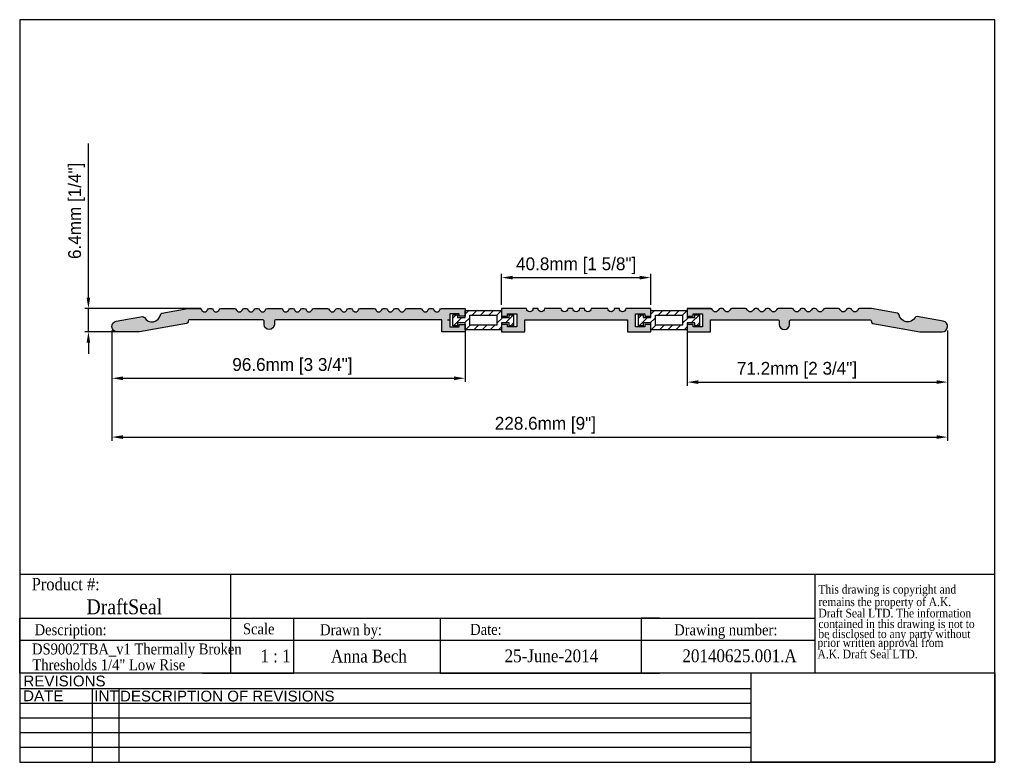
# Model space of a CAD drawing. Header units: millimetres. Extents: x 4410 to 4680, y 2280 to 2483.
import ezdxf
from ezdxf.enums import TextEntityAlignment as Align

# ---------------------------------------------------------------- set-up
doc = ezdxf.new("R2010")
doc.units = ezdxf.units.MM
doc.layers.add('AM_5', color=3, linetype='Continuous', lineweight=25)
doc.layers.add('BORDER', color=7, linetype='Continuous', lineweight=25)
doc.layers.add('FRAME', color=7, linetype='Continuous')
doc.styles.add('DS GROUP', font='arial.ttf')
doc.styles.add('TAG', font='GARA.TTF')
doc.dimstyles.new('AM_ISO$0', dxfattribs={"dimtxt": 1.5, "dimasz": 1.5, "dimexe": 1, "dimexo": 1, "dimgap": 1.5, "dimtad": 1, "dimdec": 0, "dimdsep": 46, "dimtxsty": 'Standard', "dimcen": 0, "dimclrd": 256, "dimclre": 256, "dimclrt": 2, "dimadec": 0, "dimazin": 2, "dimtp": 0.1, "dimtm": 0.1, "dimtfac": 0.71, "dimtdec": 0, "dimtmove": 0, "dimatfit": 3, "dimfxl": 1, "dimlwd": -1, "dimlwe": -1, "dimarcsym": 1})
picture_1 = doc.add_image_def('image1.bmp', size_in_pixel=(901, 331))

# ---------------------------------------------------------------- blocks, each defined once
blk = doc.blocks.new('A$C08671A0E')
at = {"layer": 'FRAME', "style": 'TAG'}
for s, p in [('This drawing is copyright and', (14.8, -52.3)), ('remains the property of A.K.', (14.8, -101.5)), ('Draft Seal LTD. The information', (14.8, -145.7)), ('contained in this drawing is not to  ', (14.8, -187.4)), ('be disclosed to any party without ', (14.8, -226.7)), (' prior written approval from', (0, -261.2)), (' A.K. Draft Seal LTD.', (0, -306.1))]:
    blk.add_text(s, height=33.819, dxfattribs=at).set_placement(p)
blk = doc.blocks.new('*D4')
at = {"layer": 'AM_5', "linetype": 'ByBlock', "transparency": 16777216}
for p, q in [((4435.72, 2397.94), (4435.72, 2383.9)), ((4532.31, 2398.12), (4532.31, 2383.9)), ((4438.72, 2384.9), (4529.31, 2384.9))]:
    blk.add_line(p, q, dxfattribs=at)
at = {"layer": 'AM_5', "transparency": 16777216}
for points in [[(4438.72, 2385.4), (4438.72, 2384.4), (4435.72, 2384.9)], [(4529.31, 2385.4), (4529.31, 2384.4), (4532.31, 2384.9)]]:
    blk.add_solid(points, dxfattribs=at)
at = {"layer": 'Defpoints', "color": 0, "transparency": 16777216}
for p in [(4435.72, 2398.94), (4532.31, 2399.12), (4532.31, 2384.9)]:
    blk.add_point(p, dxfattribs=at)
at = {"layer": 'AM_5', "color": 7, "transparency": 16777216, "insert": (4485.09, 2388.15), "char_height": 3.5, "attachment_point": 5}
blk.add_mtext('96.6mm [3 3/4"]', dxfattribs=at)
blk = doc.blocks.new('*D5')
at = {"layer": 'AM_5', "linetype": 'ByBlock', "transparency": 16777216}
for p, q in [((4435.72, 2397.94), (4435.72, 2367.81)), ((4664.3, 2397.94), (4664.3, 2367.81)), ((4438.72, 2368.81), (4661.3, 2368.81))]:
    blk.add_line(p, q, dxfattribs=at)
at = {"layer": 'AM_5', "transparency": 16777216}
for points in [[(4438.72, 2369.31), (4438.72, 2368.31), (4435.72, 2368.81)], [(4661.3, 2369.31), (4661.3, 2368.31), (4664.3, 2368.81)]]:
    blk.add_solid(points, dxfattribs=at)
at = {"layer": 'Defpoints', "color": 0, "transparency": 16777216}
for p in [(4435.72, 2398.94), (4664.3, 2398.94), (4664.3, 2368.81)]:
    blk.add_point(p, dxfattribs=at)
at = {"layer": 'AM_5', "color": 7, "transparency": 16777216, "insert": (4554.29, 2372.06), "char_height": 3.5, "attachment_point": 5}
blk.add_mtext('228.6mm [9"]', dxfattribs=at)
blk = doc.blocks.new('*D6')
at = {"layer": 'AM_5', "linetype": 'ByBlock', "transparency": 16777216}
for p, q in [((4429.29, 2406.97), (4429.29, 2449.13)), ((4460.08, 2403.97), (4428.29, 2403.97)), ((4429.29, 2397.62), (4429.29, 2403.97)), ((4440.68, 2397.62), (4428.29, 2397.62)), ((4429.29, 2394.62), (4429.29, 2391.62))]:
    blk.add_line(p, q, dxfattribs=at)
at = {"layer": 'AM_5', "transparency": 16777216}
for points in [[(4428.79, 2406.97), (4429.79, 2406.97), (4429.29, 2403.97)], [(4428.79, 2394.62), (4429.79, 2394.62), (4429.29, 2397.62)]]:
    blk.add_solid(points, dxfattribs=at)
at = {"layer": 'Defpoints', "color": 0, "transparency": 16777216}
for p in [(4429.29, 2403.97), (4461.08, 2403.97), (4441.68, 2397.62)]:
    blk.add_point(p, dxfattribs=at)
at = {"layer": 'AM_5', "color": 7, "transparency": 16777216, "insert": (4426.04, 2430.72), "char_height": 3.5, "attachment_point": 5, "rotation": 90}
blk.add_mtext('6.4mm [1/4"]', dxfattribs=at)
blk = doc.blocks.new('*D7')
at = {"layer": 'AM_5', "linetype": 'ByBlock', "transparency": 16777216}
for p, q in [((4593.11, 2398.12), (4593.11, 2382.86)), ((4664.3, 2397.94), (4664.3, 2382.86)), ((4596.11, 2383.86), (4661.3, 2383.86))]:
    blk.add_line(p, q, dxfattribs=at)
at = {"layer": 'AM_5', "transparency": 16777216}
for points in [[(4596.11, 2384.36), (4596.11, 2383.36), (4593.11, 2383.86)], [(4661.3, 2384.36), (4661.3, 2383.36), (4664.3, 2383.86)]]:
    blk.add_solid(points, dxfattribs=at)
at = {"layer": 'Defpoints', "color": 0, "transparency": 16777216}
for p in [(4593.11, 2399.12), (4664.3, 2398.94), (4664.3, 2383.86)]:
    blk.add_point(p, dxfattribs=at)
at = {"layer": 'AM_5', "color": 7, "transparency": 16777216, "insert": (4623.12, 2387.11), "char_height": 3.5, "attachment_point": 5}
blk.add_mtext('71.2mm [2 3/4"]', dxfattribs=at)
blk = doc.blocks.new('*D8')
at = {"layer": 'AM_5', "linetype": 'ByBlock', "transparency": 16777216}
for p, q in [((4542.31, 2404.97), (4542.31, 2413.45)), ((4583.11, 2404.97), (4583.11, 2413.45)), ((4545.31, 2412.45), (4580.11, 2412.45))]:
    blk.add_line(p, q, dxfattribs=at)
at = {"layer": 'AM_5', "transparency": 16777216}
for points in [[(4545.31, 2412.95), (4545.31, 2411.95), (4542.31, 2412.45)], [(4580.11, 2412.95), (4580.11, 2411.95), (4583.11, 2412.45)]]:
    blk.add_solid(points, dxfattribs=at)
at = {"layer": 'Defpoints', "color": 0, "transparency": 16777216}
for p in [(4583.11, 2412.45), (4542.31, 2403.97), (4583.11, 2403.97)]:
    blk.add_point(p, dxfattribs=at)
at = {"layer": 'AM_5', "color": 7, "transparency": 16777216, "insert": (4562.71, 2415.7), "char_height": 3.5, "attachment_point": 5}
blk.add_mtext('40.8mm [1 5/8"]', dxfattribs=at)

msp = doc.modelspace()

# ---------------------------------------------------------------- hatches: boundary and pattern name
h = msp.add_hatch()
h.set_pattern_fill('ANSI31', color=256, scale=0.5)
h.set_pattern_definition([(45, (-145.3103, 980.1731), (-1.122532, 1.122532), [])])
h.paths.add_polyline_path([(4532.31, 2403.47), (4532.31, 2401.54), (4530.27, 2401.54), (4530.27, 2402.29), (4529, 2402.29), (4529, 2399.29), (4530.27, 2399.29), (4530.27, 2400.04), (4532.31, 2400.04), (4532.31, 2398.12), (4542.31, 2398.12), (4542.31, 2400.04), (4544.34, 2400.04), (4544.34, 2399.29), (4545.61, 2399.29), (4545.61, 2402.29), (4544.34, 2402.29), (4544.34, 2401.54), (4542.31, 2401.54), (4542.31, 2403.47)])
h.paths.add_polyline_path([(4533.58, 2402.2), (4541.04, 2402.2), (4541.04, 2399.39), (4533.58, 2399.39)], flags=16)
h = msp.add_hatch()
h.set_pattern_fill('ANSI31', color=256, scale=0.5)
h.set_pattern_definition([(45, (-94.5103, 980.1731), (-1.122532, 1.122532), [])])
h.paths.add_polyline_path([(4583.11, 2403.47), (4583.11, 2401.54), (4581.07, 2401.54), (4581.07, 2402.29), (4579.8, 2402.29), (4579.8, 2399.29), (4581.07, 2399.29), (4581.07, 2400.04), (4583.11, 2400.04), (4583.11, 2398.12), (4593.11, 2398.12), (4593.11, 2400.04), (4595.14, 2400.04), (4595.14, 2399.29), (4596.41, 2399.29), (4596.41, 2402.29), (4595.14, 2402.29), (4595.14, 2401.54), (4593.11, 2401.54), (4593.11, 2403.47)])
h.paths.add_polyline_path([(4584.38, 2402.2), (4591.84, 2402.2), (4591.84, 2399.39), (4584.38, 2399.39)], flags=16)
at = {"layer": 'BORDER'}
h = msp.add_hatch(color=255, dxfattribs=at)
h.dxf.hatch_style = 1
h.paths.add_polyline_path([(4478.24, 2403.97, 0.310114), (4477.77, 2403.65, -0.686221), (4476.11, 2403.65, 0.492045), (4475.35, 2403.87, 0.492045), (4474.59, 2403.65, -0.686221), (4472.93, 2403.65, 0.492045), (4472.17, 2403.87, 0.492045), (4471.41, 2403.65, -0.686221), (4469.75, 2403.65, 0.310114), (4469.28, 2403.97), (4465.53, 2403.97, 0.310114), (4465.06, 2403.65, -0.686221), (4463.4, 2403.65, 0.492045), (4462.64, 2403.87, 0.492045), (4461.88, 2403.65, -0.686221), (4460.22, 2403.65, 0.310114), (4459.75, 2403.97), (4456.6, 2403.97, 0.043661), (4456.52, 2403.96), (4449.4, 2402.71, 0.313115), (4449, 2402.3, -0.694299), (4444.59, 2401.53, 0.313115), (4444.07, 2401.77), (4436.91, 2400.5, 0.916331), (4437.16, 2397.62), (4443.19, 2397.62, 0.043661), (4443.28, 2397.63), (4456.15, 2399.89, 0.373075), (4456.56, 2400.4, -0.423388), (4457.06, 2400.92), (4476.86, 2400.92, -0.414214), (4477.36, 2400.42), (4477.36, 2399.66, 1), (4480.16, 2399.66), (4480.16, 2400.42, -0.414214), (4480.66, 2400.92), (4525.96, 2400.92), (4525.96, 2397.62), (4532.31, 2397.62), (4532.31, 2399.65), (4530.72, 2399.65), (4530.72, 2399.01), (4528.12, 2399.01), (4528.12, 2402.57), (4530.72, 2402.57), (4530.72, 2401.94), (4532.31, 2401.94), (4532.31, 2403.97), (4526.48, 2403.97), (4525.9, 2403.97, 0.310114), (4525.43, 2403.65, -0.686221), (4523.77, 2403.65, 0.492045), (4523.01, 2403.87, 0.492045), (4522.25, 2403.65, -0.686221), (4520.59, 2403.65, 0.310114), (4520.12, 2403.97), (4516.37, 2403.97, 0.310114), (4515.9, 2403.65, -0.686221), (4514.24, 2403.65, 0.492045), (4513.48, 2403.87, 0.492045), (4512.72, 2403.65, -0.686221), (4511.06, 2403.65, 0.492045), (4510.3, 2403.87, 0.492045), (4509.54, 2403.65, -0.686221), (4507.88, 2403.65, 0.310114), (4507.41, 2403.97), (4503.66, 2403.97, 0.310114), (4503.19, 2403.65, -0.686221), (4501.53, 2403.65, 0.492045), (4500.77, 2403.87, 0.492045), (4500.01, 2403.65, -0.686221), (4498.35, 2403.65, 0.492045), (4497.59, 2403.87, 0.492045), (4496.83, 2403.65, -0.686221), (4495.17, 2403.65, 0.310114), (4494.7, 2403.97), (4490.95, 2403.97, 0.310114), (4490.48, 2403.65, -0.686221), (4488.82, 2403.65, 0.492045), (4488.06, 2403.87, 0.492045), (4487.3, 2403.65, -0.686221), (4485.64, 2403.65, 0.492045), (4484.88, 2403.87, 0.492045), (4484.12, 2403.65, -0.686221), (4482.46, 2403.65, 0.310114), (4481.99, 2403.97)])
h.paths.add_polyline_path([(4576.76, 2400.92), (4576.76, 2397.62), (4583.11, 2397.62), (4583.11, 2399.65), (4581.52, 2399.65), (4581.52, 2399.01), (4578.92, 2399.01), (4578.92, 2402.57), (4581.52, 2402.57), (4581.52, 2401.94), (4583.11, 2401.94), (4583.11, 2403.97), (4576.31, 2403.97, -1), (4574.53, 2403.97), (4573.13, 2403.97, -1), (4571.35, 2403.97), (4566.78, 2403.97, -1), (4565, 2403.97), (4563.6, 2403.97, -0.414214), (4562.71, 2403.08, -0.414214), (4561.82, 2403.97), (4560.42, 2403.97, -1), (4558.64, 2403.97), (4554.07, 2403.97, -1), (4552.29, 2403.97), (4550.89, 2403.97, -1), (4549.11, 2403.97), (4542.31, 2403.97), (4542.31, 2401.94), (4543.89, 2401.94), (4543.89, 2402.57), (4546.5, 2402.57), (4546.5, 2399.01), (4543.89, 2399.01), (4543.89, 2399.65), (4542.31, 2399.65), (4542.31, 2397.62), (4548.66, 2397.62), (4548.66, 2400.92)])
h.paths.add_polyline_path([(4617.76, 2400.92, -0.414214), (4618.26, 2400.42), (4618.26, 2399.64, 1), (4621.06, 2399.64), (4621.06, 2400.42, -0.414214), (4621.56, 2400.92), (4642.96, 2400.92, -0.414214), (4643.46, 2400.42), (4643.46, 2400.39, 0.36397), (4643.87, 2399.89), (4656.74, 2397.63, 0.043661), (4656.82, 2397.62), (4662.85, 2397.62, 0.916331), (4663.1, 2400.5), (4655.95, 2401.77, 0.313115), (4655.43, 2401.53, -0.694299), (4651.02, 2402.3, 0.313115), (4650.61, 2402.71), (4643.5, 2403.96, 0.043661), (4643.41, 2403.97), (4640.24, 2403.97, 0.310114), (4639.78, 2403.65, -0.686221), (4638.12, 2403.65, 0.492045), (4637.36, 2403.87, 0.492045), (4636.6, 2403.65, -0.686221), (4634.94, 2403.65, 0.310114), (4634.47, 2403.97), (4630.71, 2403.97, 0.310114), (4630.25, 2403.65, -0.686221), (4628.59, 2403.65, 0.492045), (4627.83, 2403.87, 0.492045), (4627.07, 2403.65, -0.686221), (4625.41, 2403.65, 0.492045), (4624.65, 2403.87, 0.492045), (4623.89, 2403.65, -0.686221), (4622.23, 2403.65, 0.310114), (4621.76, 2403.97), (4618, 2403.97, 0.310114), (4617.54, 2403.65, -0.686221), (4615.88, 2403.65, 0.492045), (4615.12, 2403.87, 0.492045), (4614.36, 2403.65, -0.686221), (4612.7, 2403.65, 0.492045), (4611.94, 2403.87, 0.492045), (4611.18, 2403.65, -0.686221), (4609.52, 2403.65, 0.310114), (4609.05, 2403.97), (4605.29, 2403.97, 0.310114), (4604.83, 2403.65, -0.686221), (4603.17, 2403.65, 0.492045), (4602.41, 2403.87, 0.492045), (4601.65, 2403.65, -0.686221), (4599.99, 2403.65, 0.310114), (4599.52, 2403.97), (4593.11, 2403.97), (4593.11, 2401.94), (4594.69, 2401.94), (4594.69, 2402.57), (4597.3, 2402.57), (4597.3, 2399.01), (4594.69, 2399.01), (4594.69, 2399.65), (4593.11, 2399.65), (4593.11, 2397.62), (4599.46, 2397.62), (4599.46, 2400.92)])

# ---------------------------------------------------------------- linework, layer by layer
for p, q in [((4410.49, 2331.3), (4627.95, 2331.3)), ((4468.12, 2331.3), (4468.12, 2319.25)), ((4627.95, 2331.3), (4627.95, 2304.25)), ((4410.49, 2304.25), (4410.49, 2319.25)), ((4410.49, 2319.25), (4627.95, 2319.25)), ((4410.49, 2319.25), (4410.49, 2314.25)), ((4410.49, 2319.25), (4410.49, 2313.25)), ((4410.49, 2319.25), (4460.49, 2319.25)), ((4468.12, 2319.25), (4468.12, 2304.25)), ((4485.49, 2304.25), (4485.49, 2319.25)), ((4485.49, 2319.25), (4525.49, 2319.25)), ((4525.49, 2319.25), (4525.49, 2304.25)), ((4585.49, 2319.25), (4580.49, 2319.25)), ((4580.49, 2319.25), (4580.49, 2304.25)), ((4410.49, 2313.25), (4410.49, 2314.75)), ((4410.49, 2313.25), (4627.95, 2313.25)), ((4410.49, 2304.25), (4410.49, 2307.25)), ((4460.49, 2304.25), (4485.49, 2304.25)), ((4525.49, 2304.25), (4585.49, 2304.25))]:
    msp.add_line(p, q)
msp.add_lwpolyline([(4497.3, 2403.97), (4497.88, 2403.97, -0.310114), (4498.35, 2403.65, 0.686221), (4500.01, 2403.65, -0.310114), (4500.48, 2403.97), (4501.06, 2403.97, -0.310114), (4501.53, 2403.65, 0.686221), (4503.19, 2403.65, -0.310114), (4503.66, 2403.97), (4507.41, 2403.97, -0.310114), (4507.88, 2403.65, 0.686221), (4509.54, 2403.65, -0.310114), (4510.01, 2403.97), (4510.59, 2403.97, -0.310114), (4511.06, 2403.65, 0.686221), (4512.72, 2403.65, -0.310114), (4513.19, 2403.97), (4513.77, 2403.97, -0.310114), (4514.24, 2403.65, 0.686221), (4515.9, 2403.65, -0.310114), (4516.37, 2403.97), (4520.12, 2403.97, -0.310114), (4520.59, 2403.65, 0.686221), (4522.25, 2403.65, -0.310114), (4522.72, 2403.97), (4523.3, 2403.97, -0.310114), (4523.77, 2403.65, 0.686221), (4525.43, 2403.65, -0.310114), (4525.9, 2403.97), (4526.48, 2403.97), (4532.31, 2403.97), (4532.31, 2401.94), (4530.72, 2401.94), (4530.72, 2402.57), (4528.12, 2402.57), (4528.12, 2399.01), (4530.72, 2399.01), (4530.72, 2399.65), (4532.31, 2399.65), (4532.31, 2397.62), (4532.31, 2397.62), (4525.96, 2397.62), (4525.96, 2400.92), (4480.66, 2400.92, 0.414214), (4480.16, 2400.42), (4480.16, 2399.66, -1), (4477.36, 2399.66), (4477.36, 2400.42, 0.414214), (4476.86, 2400.92), (4457.06, 2400.92, 0.414214), (4456.56, 2400.42), (4456.56, 2400.39, -0.36397), (4456.15, 2399.89), (4443.28, 2397.63, -0.043661), (4443.19, 2397.62), (4437.16, 2397.62, -0.916331), (4436.91, 2400.5), (4444.07, 2401.77, -0.313115), (4444.59, 2401.53, 0.694299), (4449, 2402.3, -0.313115), (4449.4, 2402.71), (4456.52, 2403.96, -0.043661), (4456.6, 2403.97), (4459.75, 2403.97, -0.310114), (4460.22, 2403.65, 0.686221), (4461.88, 2403.65, -0.310114), (4462.35, 2403.97), (4462.93, 2403.97, -0.310114), (4463.4, 2403.65, 0.686221), (4465.06, 2403.65, -0.310114), (4465.53, 2403.97), (4469.28, 2403.97, -0.310114), (4469.75, 2403.65, 0.686221), (4471.41, 2403.65, -0.310114), (4471.88, 2403.97), (4472.46, 2403.97, -0.310114), (4472.93, 2403.65, 0.686221), (4474.59, 2403.65, -0.310114), (4475.06, 2403.97), (4475.64, 2403.97, -0.310114), (4476.11, 2403.65, 0.686221), (4477.77, 2403.65, -0.310114), (4478.24, 2403.97), (4481.99, 2403.97, -0.310114), (4482.46, 2403.65, 0.686221), (4484.12, 2403.65, -0.310114), (4484.59, 2403.97), (4485.17, 2403.97, -0.310114), (4485.64, 2403.65, 0.686221), (4487.3, 2403.65, -0.310114), (4487.77, 2403.97), (4488.35, 2403.97, -0.310114), (4488.82, 2403.65, 0.686221), (4490.48, 2403.65, -0.310114), (4490.95, 2403.97), (4494.7, 2403.97, -0.310114), (4495.17, 2403.65, 0.686221), (4496.83, 2403.65, -0.310114)], format="xyb", close=True)
at = {"color": 2}
for points in [[(4544.34, 2400.04), (4542.31, 2400.04), (4542.31, 2398.12), (4532.31, 2398.12), (4532.31, 2400.04), (4530.27, 2400.04), (4530.27, 2399.29), (4529, 2399.29), (4529, 2402.29), (4530.27, 2402.29), (4530.27, 2401.54), (4532.31, 2401.54), (4532.31, 2403.47), (4542.31, 2403.47), (4542.31, 2401.54), (4544.34, 2401.54), (4544.34, 2402.29), (4545.61, 2402.29), (4545.61, 2399.29), (4544.34, 2399.29)], [(4595.14, 2400.04), (4593.11, 2400.04), (4593.11, 2398.12), (4583.11, 2398.12), (4583.11, 2400.04), (4581.07, 2400.04), (4581.07, 2399.29), (4579.8, 2399.29), (4579.8, 2402.29), (4581.07, 2402.29), (4581.07, 2401.54), (4583.11, 2401.54), (4583.11, 2403.47), (4593.11, 2403.47), (4593.11, 2401.54), (4595.14, 2401.54), (4595.14, 2402.29), (4596.41, 2402.29), (4596.41, 2399.29), (4595.14, 2399.29)], [(4533.58, 2402.2), (4541.04, 2402.2), (4541.04, 2399.39), (4533.58, 2399.39)], [(4584.38, 2402.2), (4591.84, 2402.2), (4591.84, 2399.39), (4584.38, 2399.39)]]:
    msp.add_lwpolyline(points, close=True, dxfattribs=at)
at = {"color": 1}
msp.add_lwpolyline([(4581.52, 2399.65), (4581.52, 2399.01), (4578.92, 2399.01), (4578.92, 2402.57), (4581.52, 2402.57), (4581.52, 2401.94), (4583.11, 2401.94), (4583.11, 2403.97), (4576.31, 2403.97, -1), (4574.53, 2403.97), (4573.13, 2403.97, -1), (4571.35, 2403.97), (4566.78, 2403.97, -1), (4565, 2403.97), (4563.6, 2403.97, -0.414214), (4562.71, 2403.08, -0.414214), (4561.82, 2403.97), (4560.42, 2403.97, -1), (4558.64, 2403.97), (4554.07, 2403.97, -1), (4552.29, 2403.97), (4550.89, 2403.97, -1), (4549.11, 2403.97), (4542.31, 2403.97), (4542.31, 2401.94), (4543.89, 2401.94), (4543.89, 2402.57), (4546.5, 2402.57), (4546.5, 2399.01), (4543.89, 2399.01), (4543.89, 2399.65), (4542.31, 2399.65), (4542.31, 2397.62), (4548.66, 2397.62), (4548.66, 2400.92), (4576.76, 2400.92), (4576.76, 2397.62), (4583.11, 2397.62), (4583.11, 2399.65)], format="xyb", close=True, dxfattribs=at)
at = {"color": 7}
msp.add_lwpolyline([(4593.11, 2403.97), (4599.52, 2403.97), (4593.11, 2403.97), (4593.11, 2401.94), (4594.69, 2401.94), (4594.69, 2402.57), (4597.3, 2402.57), (4597.3, 2399.01), (4594.69, 2399.01), (4594.69, 2399.65), (4593.11, 2399.65), (4593.11, 2397.62), (4593.11, 2397.62), (4599.46, 2397.62), (4599.46, 2400.92), (4617.76, 2400.92, -0.414214), (4618.26, 2400.42), (4618.26, 2399.64, 1), (4621.06, 2399.64), (4621.06, 2400.42, -0.414214), (4621.56, 2400.92), (4642.96, 2400.92, -0.414214), (4643.46, 2400.42), (4643.46, 2400.39, 0.36397), (4643.87, 2399.89), (4656.74, 2397.63, 0.043661), (4656.82, 2397.62), (4662.85, 2397.62, 0.916331), (4663.1, 2400.5), (4655.95, 2401.77, 0.313115), (4655.43, 2401.53, -0.694299), (4651.02, 2402.3, 0.313115), (4650.61, 2402.71), (4643.5, 2403.96, 0.043661), (4643.41, 2403.97), (4640.24, 2403.97, 0.310114), (4639.78, 2403.65, -0.686221), (4638.12, 2403.65, 0.310114), (4637.65, 2403.97), (4637.06, 2403.97, 0.310114), (4636.6, 2403.65, -0.686221), (4634.94, 2403.65, 0.310114), (4634.47, 2403.97), (4630.71, 2403.97, 0.310114), (4630.25, 2403.65, -0.686221), (4628.59, 2403.65, 0.310114), (4628.12, 2403.97), (4627.53, 2403.97, 0.310114), (4627.07, 2403.65, -0.686221), (4625.41, 2403.65, 0.310114), (4624.94, 2403.97), (4624.35, 2403.97, 0.310114), (4623.89, 2403.65, -0.686221), (4622.23, 2403.65, 0.310114), (4621.76, 2403.97), (4618, 2403.97, 0.310114), (4617.54, 2403.65, -0.686221), (4615.88, 2403.65, 0.310114), (4615.41, 2403.97), (4614.82, 2403.97, 0.310114), (4614.36, 2403.65, -0.686221), (4612.7, 2403.65, 0.310114), (4612.23, 2403.97), (4611.64, 2403.97, 0.310114), (4611.18, 2403.65, -0.686221), (4609.52, 2403.65, 0.310114), (4609.05, 2403.97), (4605.29, 2403.97, 0.310114), (4604.83, 2403.65, -0.686221), (4603.17, 2403.65, 0.310114), (4602.7, 2403.97), (4602.11, 2403.97, 0.310114), (4601.65, 2403.65, -0.686221), (4599.99, 2403.65, 0.310114), (4599.52, 2403.97)], format="xyb", dxfattribs=at)
at = {"layer": 'BORDER'}
for p, q in [((4410.49, 2483.02), (4410.49, 2279.82)), ((4677.19, 2483.02), (4410.49, 2483.02)), ((4677.19, 2279.82), (4677.19, 2483.02)), ((4528.12, 2400.79), (4527.47, 2400.79)), ((4528.12, 2400.79), (4527.57, 2400.79)), ((4627.95, 2331.3), (4677.19, 2331.3)), ((4677.19, 2304.25), (4410.49, 2304.25)), ((4610.58, 2299.94), (4410.49, 2299.94)), ((4430.36, 2299.94), (4430.36, 2279.82)), ((4437.58, 2299.94), (4437.58, 2279.82)), ((4610.58, 2295.91), (4410.49, 2295.91)), ((4610.58, 2291.89), (4410.49, 2291.89)), ((4610.58, 2287.87), (4410.49, 2287.87)), ((4610.58, 2283.84), (4410.49, 2283.84)), ((4410.49, 2279.82), (4677.19, 2279.82))]:
    msp.add_line(p, q, dxfattribs=at)
at = {"layer": 'FRAME', "color": 1}
for q in [(4610.58, 2304.26), (4610.58, 2304.25)]:
    msp.add_line((4610.58, 2279.82), q, dxfattribs=at)

# ---------------------------------------------------------------- block references
at = {"xscale": 0.06987750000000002, "yscale": 0.06987750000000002, "zscale": 0.06987750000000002}
msp.add_blockref('A$C08671A0E', (4627.95, 2329.65), dxfattribs=at)

# ---------------------------------------------------------------- texts
at = {"layer": 'BORDER', "attachment_point": 2, "style": 'DS GROUP'}
for s, width, insert, char_height in [('REVISIONS', 20.3868, (4422.75, 2303.55), 2.953), ('DATE', 20.3868, (4416.93, 2299.5), 2.953), ('INT', 20.3868, (4434.23, 2299.5), 2.953), ('DESCRIPTION OF REVISIONS', 103.8609, (4467.27, 2299.42), 2.9531)]:
    msp.add_mtext_dynamic_manual_height_columns(s, width=width, gutter_width=7.5, heights=[0], dxfattribs=dict(at, insert=insert, char_height=char_height))
at = {"layer": 'FRAME', "style": 'TAG'}
for s, height, p in [('Product #:', 3.382, (4423.08, 2328.64)), ('DraftSeal ', 4.069, (4439.78, 2322.5)), ('Description:', 3, (4424.42, 2315.63)), ('Drawn by:', 3, (4501.12, 2315.69)), ('Date:', 3, (4538.02, 2316.17)), ('Drawing number:', 3, (4603.64, 2315.67)), ('1 : 1', 3.5, (4480.47, 2308.9)), ('Anna Bech', 3.5, (4506.02, 2308.96)), ('25-June-2014', 3.5, (4555.93, 2308.95)), ('20140625.001.A', 3.5, (4607.41, 2308.96))]:
    msp.add_text(s, height=height, dxfattribs=at).set_placement(p, align=Align.MIDDLE)
msp.add_text('Scale', height=3, dxfattribs=at).set_placement((4471.56, 2314.84))
for s, p in [('DS9002TBA_v1 Thermally Broken ', (4443.03, 2309.34)), ('Thresholds 1/4" Low Rise', (4434.87, 2305.02))]:
    msp.add_text(s, height=3, dxfattribs=at).set_placement(p, align=Align.CENTER)

# ---------------------------------------------------------------- dimensions: what is measured, and where the dimension line sits
at = {"layer": 'AM_5'}
dim = msp.add_linear_dim(base=(4429.28547184, 2403.96772887), p1=(4441.67906387, 2397.61772887), p2=(4461.07531856, 2403.96772887), angle=90, dimstyle='AM_ISO$0', override={"dimtxt": 3.5, "dimasz": 3, "dimdec": 1, "dimpost": '<>mm', "dimclrt": 7}, dxfattribs=at)
dim.commit()
dim.dimension.update_dxf_attribs({"geometry": '*D6', "text_midpoint": (4429.28547184, 2430.71772887), "dimtype": 160})
for base, p1, p2, picture, middle in [((4583.11, 2412.45), (4542.31, 2403.97), (4583.11, 2403.97), '*D8', (4562.71, 2412.45)), ((4532.31, 2384.9), (4435.72, 2398.94), (4532.31, 2399.12), '*D4', (4485.09, 2384.9)), ((4664.3, 2368.81), (4435.72, 2398.94), (4664.3, 2398.94), '*D5', (4554.29, 2368.81)), ((4664.3, 2383.86), (4593.11, 2399.12), (4664.3, 2398.94), '*D7', (4623.12, 2383.86))]:
    dim = msp.add_linear_dim(base=base, p1=p1, p2=p2, dimstyle='AM_ISO$0', override={"dimtxt": 3.5, "dimasz": 3, "dimdec": 1, "dimpost": '<>mm', "dimclrt": 7}, dxfattribs=at)
    dim.commit()
    dim.dimension.update_dxf_attribs({"geometry": picture, "text_midpoint": middle, "dimtype": 160})

# ---------------------------------------------------------------- pictures from other files: only their frames are drawn
image = msp.add_image(picture_1, insert=(4610.58, 2279.82), size_in_units=(66.62, 24.47))
image.dxf.flags = 7

doc.saveas('drawing.dxf')
